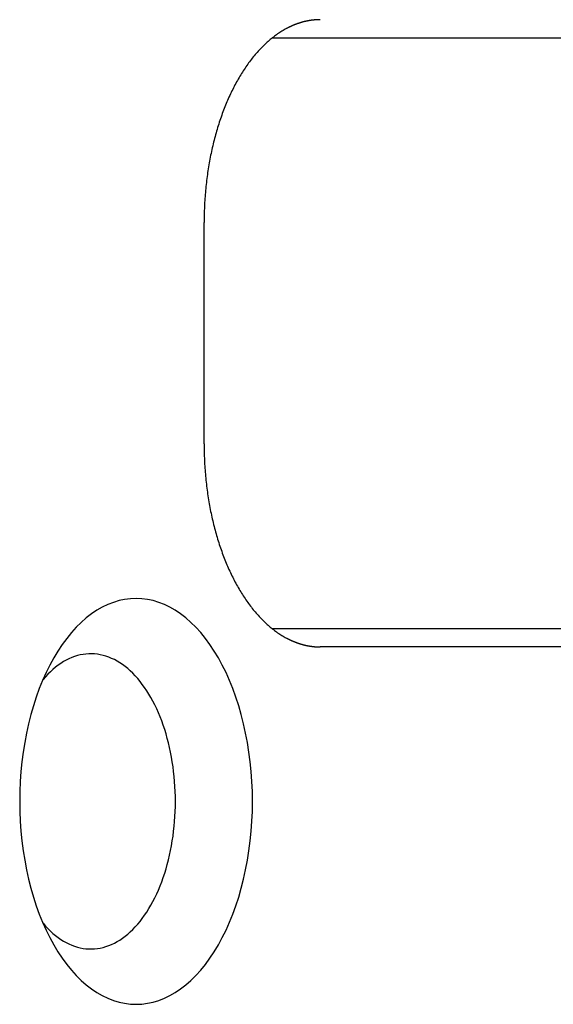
# Model space of a CAD drawing. Extents: x 637 to 3230, y 885 to 2745.
# Tile 30 of 151: x 992 to 1006, y 2150 to 2177. Entities that reach past the tile are written whole.
import ezdxf

# ---------------------------------------------------------------- set-up
doc = ezdxf.new("R2010")
doc.units = 0
doc.layers.add('KF_GRAVIS_15_RIGHT', color=7, linetype='CONTINUOUS')

# ---------------------------------------------------------------- blocks, each defined once
blk = doc.blocks.new('KF_GRAVIS_15_RIGHT')
at = {"layer": 'KF_GRAVIS_15_RIGHT'}
for p, q in [((183.1096, -77), (169.502, -77)), ((167.6615, -88), (167.6615, -82)), ((169.502, -93), (183.1096, -93)), ((184.5519, -93.5), (170.8074, -93.5))]:
    blk.add_line(p, q, dxfattribs=at)
for points in [[(170.807, -76.5, 0), (170.8, -76.5, 0), (170.793, -76.5001, 0), (170.786, -76.5001, 0), (170.779, -76.5002, 0), (170.772, -76.5004, 0), (170.765, -76.5005, 0), (170.758, -76.5007, 0), (170.751, -76.5009, 0), (170.744, -76.5012, 0), (170.737, -76.5015, 0), (170.73, -76.5018, 0), (170.723, -76.5021, 0), (170.716, -76.5025, 0), (170.709, -76.5029, 0), (170.702, -76.5033, 0), (170.695, -76.5037, 0), (170.688, -76.5042, 0), (170.681, -76.5047, 0), (170.674, -76.5053, 0), (170.666, -76.5058, 0), (170.659, -76.5064, 0), (170.652, -76.5071, 0), (170.645, -76.5077, 0), (170.638, -76.5084, 0), (170.631, -76.5091, 0), (170.624, -76.5099, 0), (170.617, -76.5106, 0), (170.61, -76.5115, 0), (170.602, -76.5123, 0), (170.595, -76.5132, 0), (170.588, -76.514, 0), (170.581, -76.515, 0), (170.574, -76.5159, 0), (170.567, -76.5169, 0), (170.559, -76.5179, 0), (170.552, -76.519, 0), (170.545, -76.52, 0), (170.538, -76.5211, 0), (170.531, -76.5223, 0), (170.524, -76.5234, 0), (170.516, -76.5246, 0), (170.509, -76.5258, 0), (170.502, -76.5271, 0), (170.495, -76.5284, 0), (170.488, -76.5297, 0), (170.48, -76.531, 0), (170.473, -76.5324, 0), (170.466, -76.5338, 0), (170.459, -76.5352, 0), (170.451, -76.5367, 0), (170.444, -76.5382, 0), (170.437, -76.5397, 0), (170.43, -76.5413, 0), (170.423, -76.5428, 0), (170.415, -76.5445, 0), (170.408, -76.5461, 0), (170.401, -76.5478, 0), (170.394, -76.5495, 0), (170.386, -76.5512, 0), (170.379, -76.553, 0), (170.372, -76.5548, 0), (170.365, -76.5566, 0), (170.357, -76.5584, 0), (170.35, -76.5603, 0), (170.343, -76.5622, 0), (170.336, -76.5642, 0), (170.328, -76.5661, 0), (170.321, -76.5682, 0), (170.314, -76.5702, 0), (170.307, -76.5723, 0), (170.299, -76.5743, 0), (170.292, -76.5765, 0), (170.285, -76.5786, 0), (170.277, -76.5808, 0), (170.27, -76.583, 0), (170.263, -76.5853, 0), (170.256, -76.5876, 0), (170.248, -76.5899, 0), (170.241, -76.5922, 0), (170.234, -76.5946, 0), (170.227, -76.597, 0), (170.219, -76.5994, 0), (170.212, -76.6019, 0), (170.205, -76.6044, 0), (170.197, -76.6069, 0), (170.19, -76.6094, 0), (170.183, -76.612, 0), (170.176, -76.6146, 0), (170.168, -76.6173, 0), (170.161, -76.62, 0), (170.154, -76.6227, 0), (170.147, -76.6254, 0), (170.139, -76.6282, 0), (170.132, -76.631, 0), (170.125, -76.6338, 0), (170.117, -76.6367, 0), (170.11, -76.6396, 0), (170.103, -76.6425, 0), (170.096, -76.6455, 0), (170.088, -76.6484, 0), (170.081, -76.6515, 0), (170.074, -76.6545, 0), (170.067, -76.6576, 0), (170.059, -76.6607, 0), (170.052, -76.6638, 0), (170.045, -76.667, 0), (170.038, -76.6702, 0), (170.03, -76.6735, 0), (170.023, -76.6767, 0), (170.016, -76.68, 0), (170.009, -76.6834, 0), (170.001, -76.6867, 0), (169.994, -76.6901, 0), (169.987, -76.6935, 0), (169.98, -76.697, 0), (169.972, -76.7005, 0), (169.965, -76.704, 0), (169.958, -76.7075, 0), (169.951, -76.7111, 0), (169.943, -76.7147, 0), (169.936, -76.7184, 0), (169.929, -76.722, 0), (169.922, -76.7257, 0), (169.914, -76.7295, 0), (169.907, -76.7332, 0), (169.9, -76.737, 0), (169.893, -76.7409, 0)], [(169.893, -76.7409, 0), (169.863, -76.7572, 0), (169.833, -76.774, 0), (169.803, -76.7913, 0), (169.774, -76.8091, 0), (169.744, -76.8274, 0), (169.714, -76.8463, 0), (169.685, -76.8657, 0), (169.656, -76.8856, 0), (169.627, -76.9059, 0), (169.598, -76.9268, 0), (169.569, -76.9482, 0), (169.54, -76.9701, 0), (169.511, -76.9925, 0), (169.483, -77.0154, 0), (169.455, -77.0388, 0), (169.426, -77.0626, 0), (169.398, -77.087, 0), (169.37, -77.1118, 0), (169.342, -77.1372, 0), (169.315, -77.163, 0), (169.287, -77.1893, 0), (169.26, -77.216, 0), (169.233, -77.2433, 0), (169.205, -77.271, 0), (169.179, -77.2992, 0), (169.152, -77.3278, 0), (169.125, -77.3569, 0), (169.099, -77.3865, 0), (169.073, -77.4165, 0), (169.046, -77.447, 0), (169.021, -77.4779, 0), (168.995, -77.5093, 0), (168.969, -77.5411, 0), (168.944, -77.5734, 0), (168.919, -77.6061, 0), (168.894, -77.6392, 0), (168.869, -77.6728, 0), (168.844, -77.7068, 0), (168.82, -77.7412, 0), (168.796, -77.776, 0), (168.772, -77.8113, 0), (168.748, -77.847, 0), (168.724, -77.8831, 0), (168.701, -77.9196, 0), (168.678, -77.9565, 0), (168.655, -77.9938, 0), (168.632, -78.0315, 0), (168.61, -78.0695, 0), (168.587, -78.108, 0), (168.565, -78.1469, 0), (168.543, -78.1861, 0), (168.522, -78.2258, 0), (168.5, -78.2658, 0), (168.479, -78.3061, 0), (168.458, -78.3469, 0), (168.437, -78.3879, 0), (168.417, -78.4294, 0), (168.396, -78.4712, 0), (168.376, -78.5134, 0), (168.357, -78.5559, 0), (168.337, -78.5987, 0), (168.318, -78.6419, 0), (168.299, -78.6854, 0), (168.28, -78.7292, 0), (168.261, -78.7734, 0), (168.243, -78.8179, 0), (168.225, -78.8627, 0), (168.207, -78.9078, 0), (168.19, -78.9532, 0), (168.173, -78.9989, 0), (168.156, -79.0449, 0), (168.139, -79.0912, 0), (168.122, -79.1378, 0), (168.106, -79.1847, 0), (168.09, -79.2319, 0), (168.075, -79.2793, 0), (168.059, -79.327, 0), (168.044, -79.375, 0), (168.029, -79.4232, 0), (168.015, -79.4717, 0), (168, -79.5204, 0), (167.986, -79.5694, 0), (167.973, -79.6186, 0), (167.959, -79.668, 0), (167.946, -79.7177, 0), (167.933, -79.7676, 0), (167.92, -79.8178, 0), (167.908, -79.8681, 0), (167.896, -79.9187, 0), (167.884, -79.9694, 0), (167.873, -80.0204, 0), (167.862, -80.0715, 0), (167.851, -80.1229, 0), (167.84, -80.1744, 0), (167.83, -80.2262, 0), (167.82, -80.278, 0), (167.81, -80.3301, 0), (167.801, -80.3823, 0), (167.792, -80.4347, 0), (167.783, -80.4873, 0), (167.775, -80.54, 0), (167.767, -80.5928, 0), (167.759, -80.6458, 0), (167.751, -80.6989, 0), (167.744, -80.7521, 0), (167.737, -80.8055, 0), (167.73, -80.859, 0), (167.724, -80.9126, 0), (167.718, -80.9663, 0), (167.712, -81.0201, 0), (167.707, -81.074, 0), (167.701, -81.128, 0), (167.697, -81.1821, 0), (167.692, -81.2362, 0), (167.688, -81.2905, 0), (167.684, -81.3448, 0), (167.68, -81.3992, 0), (167.677, -81.4536, 0), (167.674, -81.5081, 0), (167.672, -81.5626, 0), (167.669, -81.6172, 0), (167.667, -81.6718, 0), (167.665, -81.7265, 0), (167.664, -81.7811, 0), (167.663, -81.8358, 0), (167.662, -81.8905, 0), (167.662, -81.9453, 0), (167.662, -82, 0)], [(167.662, -88, 0), (167.662, -88.0547, 0), (167.662, -88.1095, 0), (167.663, -88.1642, 0), (167.664, -88.2189, 0), (167.665, -88.2735, 0), (167.667, -88.3282, 0), (167.669, -88.3828, 0), (167.672, -88.4374, 0), (167.674, -88.4919, 0), (167.677, -88.5464, 0), (167.68, -88.6008, 0), (167.684, -88.6552, 0), (167.688, -88.7095, 0), (167.692, -88.7638, 0), (167.697, -88.8179, 0), (167.701, -88.872, 0), (167.707, -88.926, 0), (167.712, -88.9799, 0), (167.718, -89.0337, 0), (167.724, -89.0874, 0), (167.73, -89.141, 0), (167.737, -89.1945, 0), (167.744, -89.2479, 0), (167.751, -89.3011, 0), (167.759, -89.3542, 0), (167.767, -89.4072, 0), (167.775, -89.46, 0), (167.783, -89.5127, 0), (167.792, -89.5653, 0), (167.801, -89.6177, 0), (167.81, -89.6699, 0), (167.82, -89.722, 0), (167.83, -89.7738, 0), (167.84, -89.8256, 0), (167.851, -89.8771, 0), (167.862, -89.9285, 0), (167.873, -89.9796, 0), (167.884, -90.0306, 0), (167.896, -90.0813, 0), (167.908, -90.1319, 0), (167.92, -90.1822, 0), (167.933, -90.2324, 0), (167.946, -90.2823, 0), (167.959, -90.332, 0), (167.973, -90.3814, 0), (167.986, -90.4306, 0), (168, -90.4796, 0), (168.015, -90.5283, 0), (168.029, -90.5768, 0), (168.044, -90.625, 0), (168.059, -90.673, 0), (168.075, -90.7207, 0), (168.09, -90.7681, 0), (168.106, -90.8153, 0), (168.122, -90.8622, 0), (168.139, -90.9088, 0), (168.156, -90.9551, 0), (168.173, -91.0011, 0), (168.19, -91.0468, 0), (168.207, -91.0922, 0), (168.225, -91.1373, 0), (168.243, -91.1821, 0), (168.261, -91.2266, 0), (168.28, -91.2708, 0), (168.299, -91.3146, 0), (168.318, -91.3581, 0), (168.337, -91.4013, 0), (168.357, -91.4441, 0), (168.376, -91.4866, 0), (168.396, -91.5288, 0), (168.417, -91.5706, 0), (168.437, -91.6121, 0), (168.458, -91.6531, 0), (168.479, -91.6939, 0), (168.5, -91.7342, 0), (168.522, -91.7742, 0), (168.543, -91.8139, 0), (168.565, -91.8531, 0), (168.587, -91.892, 0), (168.61, -91.9305, 0), (168.632, -91.9685, 0), (168.655, -92.0062, 0), (168.678, -92.0435, 0), (168.701, -92.0804, 0), (168.724, -92.1169, 0), (168.748, -92.153, 0), (168.772, -92.1887, 0), (168.796, -92.224, 0), (168.82, -92.2588, 0), (168.844, -92.2932, 0), (168.869, -92.3272, 0), (168.894, -92.3608, 0), (168.919, -92.3939, 0), (168.944, -92.4266, 0), (168.969, -92.4589, 0), (168.995, -92.4907, 0), (169.021, -92.5221, 0), (169.046, -92.553, 0), (169.073, -92.5835, 0), (169.099, -92.6135, 0), (169.125, -92.6431, 0), (169.152, -92.6722, 0), (169.179, -92.7008, 0), (169.205, -92.729, 0), (169.233, -92.7567, 0), (169.26, -92.784, 0), (169.287, -92.8107, 0), (169.315, -92.837, 0), (169.342, -92.8628, 0), (169.37, -92.8882, 0), (169.398, -92.913, 0), (169.426, -92.9374, 0), (169.455, -92.9612, 0), (169.483, -92.9846, 0), (169.511, -93.0075, 0), (169.54, -93.0299, 0), (169.569, -93.0518, 0), (169.598, -93.0732, 0), (169.627, -93.0941, 0), (169.656, -93.1144, 0), (169.685, -93.1343, 0), (169.714, -93.1537, 0), (169.744, -93.1726, 0), (169.774, -93.1909, 0), (169.803, -93.2087, 0), (169.833, -93.226, 0), (169.863, -93.2428, 0), (169.893, -93.2591, 0)], [(165.819, -92.1866, 0), (165.664, -92.1933, 0), (165.509, -92.2131, 0), (165.356, -92.2462, 0), (165.203, -92.2923, 0), (165.052, -92.3515, 0), (164.903, -92.4235, 0), (164.756, -92.5081, 0), (164.611, -92.6053, 0), (164.47, -92.7147, 0), (164.332, -92.8361, 0), (164.197, -92.9691, 0), (164.066, -93.1135, 0), (163.939, -93.269, 0), (163.817, -93.4351, 0), (163.7, -93.6114, 0), (163.588, -93.7975, 0), (163.481, -93.9931, 0), (163.38, -94.1975, 0), (163.285, -94.4103, 0), (163.196, -94.631, 0), (163.113, -94.8591, 0), (163.037, -95.094, 0), (162.967, -95.3351, 0), (162.904, -95.5819, 0), (162.848, -95.8337, 0), (162.8, -96.0901, 0), (162.759, -96.3502, 0), (162.725, -96.6136, 0), (162.698, -96.8796, 0), (162.679, -97.1475, 0), (162.668, -97.4168, 0), (162.664, -97.6866, 0), (162.668, -97.9565, 0), (162.679, -98.2257, 0), (162.698, -98.4937, 0), (162.725, -98.7596, 0), (162.759, -99.023, 0), (162.8, -99.2832, 0), (162.848, -99.5395, 0), (162.904, -99.7914, 0), (162.967, -100.038, 0), (163.037, -100.279, 0), (163.113, -100.514, 0), (163.196, -100.742, 0), (163.285, -100.963, 0), (163.38, -101.176, 0), (163.481, -101.38, 0), (163.588, -101.576, 0), (163.7, -101.762, 0), (163.817, -101.938, 0), (163.939, -102.104, 0), (164.066, -102.26, 0), (164.197, -102.404, 0), (164.332, -102.537, 0), (164.47, -102.659, 0), (164.611, -102.768, 0), (164.756, -102.865, 0), (164.903, -102.95, 0), (165.052, -103.022, 0), (165.203, -103.081, 0), (165.356, -103.127, 0), (165.509, -103.16, 0), (165.664, -103.18, 0), (165.819, -103.187, 0), (165.974, -103.18, 0), (166.128, -103.16, 0), (166.282, -103.127, 0), (166.434, -103.081, 0), (166.585, -103.022, 0), (166.734, -102.95, 0), (166.881, -102.865, 0), (167.026, -102.768, 0), (167.168, -102.659, 0), (167.306, -102.537, 0), (167.441, -102.404, 0), (167.571, -102.26, 0), (167.698, -102.104, 0), (167.82, -101.938, 0), (167.937, -101.762, 0), (168.049, -101.576, 0), (168.156, -101.38, 0), (168.257, -101.176, 0), (168.353, -100.963, 0), (168.442, -100.742, 0), (168.525, -100.514, 0), (168.601, -100.279, 0), (168.67, -100.038, 0), (168.733, -99.7914, 0), (168.789, -99.5395, 0), (168.838, -99.2832, 0), (168.879, -99.023, 0), (168.913, -98.7596, 0), (168.939, -98.4937, 0), (168.958, -98.2257, 0), (168.97, -97.9565, 0), (168.973, -97.6866, 0), (168.97, -97.4168, 0), (168.958, -97.1475, 0), (168.939, -96.8796, 0), (168.913, -96.6136, 0), (168.879, -96.3502, 0), (168.838, -96.0901, 0), (168.789, -95.8337, 0), (168.733, -95.5819, 0), (168.67, -95.3351, 0), (168.601, -95.094, 0), (168.525, -94.8591, 0), (168.442, -94.631, 0), (168.353, -94.4103, 0), (168.257, -94.1975, 0), (168.156, -93.9931, 0), (168.049, -93.7975, 0), (167.937, -93.6114, 0), (167.82, -93.4351, 0), (167.698, -93.269, 0), (167.571, -93.1135, 0), (167.441, -92.9691, 0), (167.306, -92.8361, 0), (167.168, -92.7147, 0), (167.026, -92.6053, 0), (166.881, -92.5081, 0), (166.734, -92.4235, 0), (166.585, -92.3515, 0), (166.434, -92.2923, 0), (166.282, -92.2462, 0), (166.128, -92.2131, 0), (165.974, -92.1933, 0), (165.819, -92.1866, 0)], [(169.893, -93.2591, 0), (169.9, -93.263, 0), (169.907, -93.2668, 0), (169.914, -93.2705, 0), (169.922, -93.2743, 0), (169.929, -93.278, 0), (169.936, -93.2816, 0), (169.943, -93.2853, 0), (169.951, -93.2889, 0), (169.958, -93.2925, 0), (169.965, -93.296, 0), (169.972, -93.2995, 0), (169.98, -93.303, 0), (169.987, -93.3065, 0), (169.994, -93.3099, 0), (170.001, -93.3133, 0), (170.009, -93.3166, 0), (170.016, -93.32, 0), (170.023, -93.3233, 0), (170.03, -93.3265, 0), (170.038, -93.3298, 0), (170.045, -93.333, 0), (170.052, -93.3362, 0), (170.059, -93.3393, 0), (170.067, -93.3424, 0), (170.074, -93.3455, 0), (170.081, -93.3485, 0), (170.088, -93.3516, 0), (170.096, -93.3545, 0), (170.103, -93.3575, 0), (170.11, -93.3604, 0), (170.117, -93.3633, 0), (170.125, -93.3662, 0), (170.132, -93.369, 0), (170.139, -93.3718, 0), (170.147, -93.3746, 0), (170.154, -93.3773, 0), (170.161, -93.38, 0), (170.168, -93.3827, 0), (170.176, -93.3854, 0), (170.183, -93.388, 0), (170.19, -93.3906, 0), (170.197, -93.3931, 0), (170.205, -93.3956, 0), (170.212, -93.3981, 0), (170.219, -93.4006, 0), (170.227, -93.403, 0), (170.234, -93.4054, 0), (170.241, -93.4078, 0), (170.248, -93.4101, 0), (170.256, -93.4124, 0), (170.263, -93.4147, 0), (170.27, -93.417, 0), (170.277, -93.4192, 0), (170.285, -93.4214, 0), (170.292, -93.4235, 0), (170.299, -93.4257, 0), (170.307, -93.4277, 0), (170.314, -93.4298, 0), (170.321, -93.4318, 0), (170.328, -93.4339, 0), (170.336, -93.4358, 0), (170.343, -93.4378, 0), (170.35, -93.4397, 0), (170.357, -93.4416, 0), (170.365, -93.4434, 0), (170.372, -93.4452, 0), (170.379, -93.447, 0), (170.386, -93.4488, 0), (170.394, -93.4505, 0), (170.401, -93.4522, 0), (170.408, -93.4539, 0), (170.415, -93.4555, 0), (170.423, -93.4572, 0), (170.43, -93.4587, 0), (170.437, -93.4603, 0), (170.444, -93.4618, 0), (170.451, -93.4633, 0), (170.459, -93.4648, 0), (170.466, -93.4662, 0), (170.473, -93.4676, 0), (170.48, -93.469, 0), (170.488, -93.4703, 0), (170.495, -93.4716, 0), (170.502, -93.4729, 0), (170.509, -93.4742, 0), (170.516, -93.4754, 0), (170.524, -93.4766, 0), (170.531, -93.4777, 0), (170.538, -93.4789, 0), (170.545, -93.48, 0), (170.552, -93.481, 0), (170.559, -93.4821, 0), (170.567, -93.4831, 0), (170.574, -93.4841, 0), (170.581, -93.485, 0), (170.588, -93.486, 0), (170.595, -93.4868, 0), (170.602, -93.4877, 0), (170.61, -93.4885, 0), (170.617, -93.4894, 0), (170.624, -93.4901, 0), (170.631, -93.4909, 0), (170.638, -93.4916, 0), (170.645, -93.4923, 0), (170.652, -93.4929, 0), (170.659, -93.4936, 0), (170.666, -93.4942, 0), (170.674, -93.4947, 0), (170.681, -93.4953, 0), (170.688, -93.4958, 0), (170.695, -93.4963, 0), (170.702, -93.4967, 0), (170.709, -93.4971, 0), (170.716, -93.4975, 0), (170.723, -93.4979, 0), (170.73, -93.4982, 0), (170.737, -93.4985, 0), (170.744, -93.4988, 0), (170.751, -93.4991, 0), (170.758, -93.4993, 0), (170.765, -93.4995, 0), (170.772, -93.4996, 0), (170.779, -93.4998, 0), (170.786, -93.4999, 0), (170.793, -93.4999, 0), (170.8, -93.5, 0), (170.807, -93.5, 0)], [(163.297, -100.991, 0), (163.362, -101.065, 0), (163.428, -101.136, 0), (163.496, -101.202, 0), (163.565, -101.265, 0), (163.635, -101.324, 0), (163.706, -101.378, 0), (163.778, -101.428, 0), (163.852, -101.474, 0), (163.926, -101.515, 0), (164, -101.552, 0), (164.076, -101.585, 0), (164.152, -101.613, 0), (164.229, -101.637, 0), (164.306, -101.656, 0), (164.383, -101.67, 0), (164.461, -101.68, 0), (164.538, -101.686, 0), (164.616, -101.686, 0), (164.694, -101.683, 0), (164.771, -101.674, 0), (164.849, -101.661, 0), (164.926, -101.644, 0), (165.003, -101.621, 0), (165.079, -101.595, 0), (165.155, -101.564, 0), (165.23, -101.528, 0), (165.304, -101.488, 0), (165.377, -101.444, 0), (165.45, -101.395, 0), (165.522, -101.342, 0), (165.592, -101.285, 0), (165.662, -101.224, 0), (165.73, -101.158, 0), (165.797, -101.089, 0), (165.862, -101.016, 0), (165.926, -100.939, 0), (165.988, -100.858, 0), (166.049, -100.773, 0), (166.108, -100.685, 0), (166.166, -100.594, 0), (166.221, -100.499, 0), (166.275, -100.401, 0), (166.327, -100.3, 0), (166.377, -100.196, 0), (166.425, -100.089, 0), (166.47, -99.9788, 0), (166.514, -99.8664, 0), (166.555, -99.7515, 0), (166.594, -99.6342, 0), (166.631, -99.5146, 0), (166.665, -99.393, 0), (166.697, -99.2694, 0), (166.727, -99.144, 0), (166.754, -99.0169, 0), (166.778, -98.8882, 0), (166.8, -98.7582, 0), (166.82, -98.627, 0), (166.837, -98.4947, 0), (166.851, -98.3614, 0), (166.863, -98.2274, 0), (166.872, -98.0927, 0), (166.879, -97.9576, 0), (166.883, -97.8222, 0), (166.884, -97.6866, 0), (166.883, -97.5511, 0), (166.879, -97.4156, 0), (166.872, -97.2805, 0), (166.863, -97.1459, 0), (166.851, -97.0119, 0), (166.837, -96.8786, 0), (166.82, -96.7463, 0), (166.8, -96.615, 0), (166.778, -96.485, 0), (166.754, -96.3564, 0), (166.727, -96.2293, 0), (166.697, -96.1039, 0), (166.665, -95.9803, 0), (166.631, -95.8586, 0), (166.594, -95.7391, 0), (166.555, -95.6218, 0), (166.514, -95.5069, 0), (166.47, -95.3944, 0), (166.425, -95.2846, 0), (166.377, -95.1776, 0), (166.327, -95.0735, 0), (166.275, -94.9723, 0), (166.221, -94.8743, 0), (166.166, -94.7795, 0), (166.108, -94.688, 0), (166.049, -94.6, 0), (165.988, -94.5156, 0), (165.926, -94.4348, 0), (165.862, -94.3577, 0), (165.797, -94.2844, 0), (165.73, -94.2151, 0), (165.662, -94.1497, 0), (165.592, -94.0884, 0), (165.522, -94.0313, 0), (165.45, -93.9783, 0), (165.377, -93.9296, 0), (165.304, -93.8853, 0), (165.23, -93.8452, 0), (165.155, -93.8097, 0), (165.079, -93.7785, 0), (165.003, -93.7519, 0), (164.926, -93.7297, 0), (164.849, -93.7122, 0), (164.771, -93.6992, 0), (164.694, -93.6907, 0), (164.616, -93.6869, 0), (164.538, -93.6877, 0), (164.461, -93.693, 0), (164.383, -93.703, 0), (164.306, -93.7175, 0), (164.229, -93.7366, 0), (164.152, -93.7602, 0), (164.076, -93.7883, 0), (164, -93.8209, 0), (163.926, -93.858, 0), (163.852, -93.8995, 0), (163.778, -93.9453, 0), (163.706, -93.9954, 0), (163.635, -94.0497, 0), (163.565, -94.1083, 0), (163.496, -94.1709, 0), (163.428, -94.2376, 0), (163.362, -94.3082, 0), (163.297, -94.3828, 0)]]:
    blk.add_polyline3d(points, dxfattribs=at)

msp = doc.modelspace()

# ---------------------------------------------------------------- block references
at = {"layer": 'KF_GRAVIS_15_RIGHT'}
msp.add_blockref('KF_GRAVIS_15_RIGHT', (828.93, 2253.101), dxfattribs=at)

doc.saveas('drawing.dxf')
